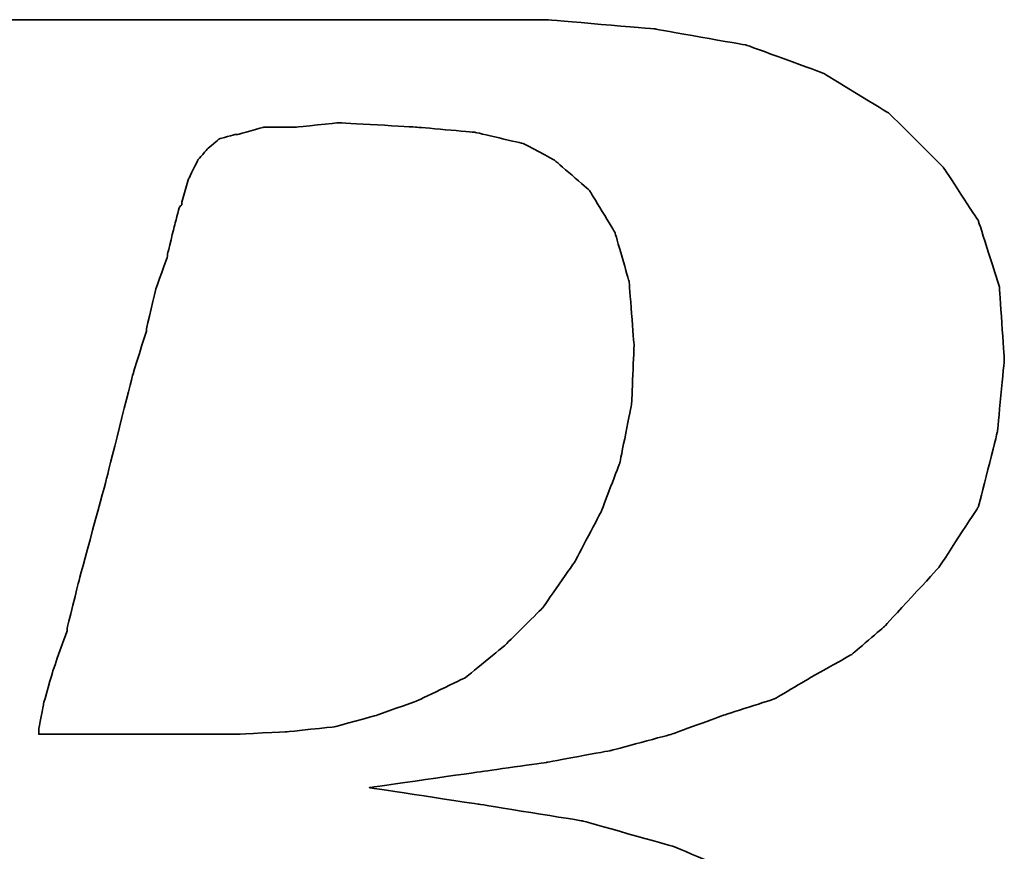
# Model space of a CAD drawing. Header units: millimetres. Extents: x -12 to 314, y 87 to 195.
# Tile 29 of 44: x 234.03 to 235.44, y 115.79 to 116.99. Entities that reach past the tile are written whole.
import ezdxf

# ---------------------------------------------------------------- set-up
doc = ezdxf.new("R2010")
doc.units = ezdxf.units.MM
doc.header["$LTSCALE"] = 0.15
doc.layers.add('DIM', color=4, linetype='CONTINUOUS')
doc.layers.add('layer 1', color=7, linetype='CONTINUOUS')

# ---------------------------------------------------------------- blocks, each defined once
blk = doc.blocks.new('TBI MOTION logo(完整正式版)')
at = {"layer": 'layer 1', "color": 22, "lineweight": 35}
for points, knots in [([(-64.65375, -6.86375), (-64.65375, -6.86375), (-64.84375, -7.29625), (-64.84375, -7.29625), (-64.84375, -7.29625), (-64.84375, -7.29625), (-64.86875, -7.34375), (-64.86875, -7.34375), (-64.86875, -7.34375), (-64.86875, -7.34375), (-64.86875, -7.36875), (-64.86875, -7.36875), (-64.86875, -7.36875), (-64.86875, -7.36875), (-65.15375, -7.65375), (-65.15375, -7.65375), (-65.15375, -7.65375), (-65.15375, -7.65375), (-65.17875, -7.65375), (-65.17875, -7.65375), (-65.17875, -7.65375), (-65.17875, -7.65375), (-65.20375, -7.67875), (-65.20375, -7.67875), (-65.20375, -7.67875), (-65.20375, -7.67875), (-65.58875, -7.87125), (-65.58875, -7.87125), (-65.58875, -7.87125), (-65.58875, -7.87125), (-65.63375, -7.87125), (-65.63375, -7.87125), (-65.63375, -7.87125), (-65.63375, -7.87125), (-65.65875, -7.89375), (-65.65875, -7.89375), (-65.65875, -7.89375), (-65.65875, -7.89375), (-66.09375, -7.94375), (-66.09375, -7.94375), (-66.09375, -7.94375), (-66.09375, -7.94375), (-66.11375, -7.94375), (-66.11375, -7.94375), (-66.11375, -7.94375), (-66.11375, -7.94375), (-66.16375, -7.94375), (-66.16375, -7.94375), (-66.16375, -7.94375), (-66.16375, -7.94375), (-66.30875, -7.94375), (-66.30875, -7.94375), (-66.30875, -7.94375), (-66.30875, -7.94375), (-66.69375, -7.94375), (-66.69375, -7.94375), (-66.69375, -7.94375), (-66.69375, -7.94375), (-67.07375, -7.94375), (-67.07375, -7.94375), (-67.07375, -7.94375), (-67.07375, -7.94375), (-67.12375, -7.94375), (-67.12375, -7.94375), (-67.12375, -7.94375), (-67.12375, -7.94375), (-67.12375, -7.96625), (-67.12375, -7.96625), (-67.12375, -7.96625), (-67.12375, -7.96625), (-67.14875, -7.99125), (-67.14875, -7.99125), (-67.14875, -7.99125), (-67.14875, -7.99125), (-67.24375, -8.34875), (-67.24375, -8.34875), (-67.24375, -8.34875), (-67.24375, -8.34875), (-67.31375, -8.68625), (-67.31375, -8.68625), (-67.31375, -8.68625), (-67.31375, -8.68625), (-67.26875, -8.68625), (-67.26875, -8.68625), (-67.26875, -8.68625), (-67.26875, -8.68625), (-67.07375, -8.68625), (-67.07375, -8.68625), (-67.07375, -8.68625), (-67.07375, -8.68625), (-66.54875, -8.68625), (-66.54875, -8.68625), (-66.54875, -8.68625), (-66.54875, -8.68625), (-65.82625, -8.68625), (-65.82625, -8.68625), (-65.82625, -8.68625), (-65.82625, -8.68625), (-65.01375, -8.68625), (-65.01375, -8.68625), (-65.01375, -8.68625), (-65.01375, -8.68625), (-64.05375, -8.68625), (-64.05375, -8.68625), (-64.05375, -8.68625), (-64.05375, -8.68625), (-62.08375, -8.68625), (-62.08375, -8.68625), (-62.08375, -8.68625), (-62.08375, -8.68625), (-60.06875, -8.68625), (-60.06875, -8.68625), (-60.06875, -8.68625), (-60.06875, -8.68625), (-59.10875, -8.68625), (-59.10875, -8.68625), (-59.10875, -8.68625), (-59.10875, -8.68625), (-58.29375, -8.68625), (-58.29375, -8.68625), (-58.29375, -8.68625), (-58.29375, -8.68625), (-57.57375, -8.68625), (-57.57375, -8.68625), (-57.57375, -8.68625), (-57.57375, -8.68625), (-57.04875, -8.68625), (-57.04875, -8.68625), (-57.04875, -8.68625), (-57.04875, -8.68625), (-56.85375, -8.68625), (-56.85375, -8.68625), (-56.85375, -8.68625), (-56.85375, -8.68625), (-56.70875, -8.68625), (-56.70875, -8.68625), (-56.70875, -8.68625), (-56.70875, -8.68625), (-56.61375, -8.68625), (-56.61375, -8.68625), (-56.61375, -8.68625), (-56.61375, -8.68625), (-56.56875, -8.68625), (-56.56875, -8.68625), (-56.56875, -8.68625), (-56.56875, -8.68625), (-55.65375, -8.63875), (-55.65375, -8.63875), (-55.65375, -8.63875), (-55.65375, -8.63875), (-54.76875, -8.51875), (-54.76875, -8.51875), (-54.76875, -8.51875), (-54.76875, -8.51875), (-53.90375, -8.30375), (-53.90375, -8.30375), (-53.90375, -8.30375), (-53.90375, -8.30375), (-53.08875, -8.03875), (-53.08875, -8.03875), (-53.08875, -8.03875), (-53.08875, -8.03875), (-52.34375, -7.65375), (-52.34375, -7.65375), (-52.34375, -7.65375), (-52.34375, -7.65375), (-51.69875, -7.29625), (-51.69875, -7.29625), (-51.69875, -7.29625), (-51.69875, -7.29625), (-51.21875, -6.91125), (-51.21875, -6.91125), (-51.21875, -6.91125), (-51.21875, -6.91125), (-50.83375, -6.50375), (-50.83375, -6.50375), (-50.83375, -6.50375), (-50.83375, -6.50375), (-50.44875, -5.94875), (-50.44875, -5.94875), (-50.44875, -5.94875), (-50.44875, -5.94875), (-50.13875, -5.30375), (-50.13875, -5.30375), (-50.13875, -5.30375), (-50.13875, -5.30375), (-49.99375, -4.65375), (-49.99375, -4.65375), (-49.99375, -4.65375), (-49.99375, -4.65375), (-49.92375, -3.98375), (-49.92375, -3.98375), (-49.92375, -3.98375), (-49.92375, -3.98375), (-49.99375, -3.19374), (-49.99375, -3.19374), (-49.99375, -3.19374), (-49.99375, -3.19374), (-50.23374, -2.44874), (-50.23374, -2.44874), (-50.23374, -2.44874), (-50.23374, -2.44874), (-50.59375, -1.87374), (-50.59375, -1.87374), (-50.59375, -1.87374), (-50.59375, -1.87374), (-51.09875, -1.31874), (-51.09875, -1.31874), (-51.09875, -1.31874), (-51.09875, -1.31874), (-51.74375, -0.81875), (-51.74375, -0.81875), (-51.74375, -0.81875), (-51.74375, -0.81875), (-52.53875, -0.48125), (-52.53875, -0.48125), (-52.53875, -0.48125), (-52.53875, -0.48125), (-53.47375, -0.21875), (-53.47375, -0.21875), (-53.47375, -0.21875), (-53.47375, -0.21875), (-54.52875, -0.04874), (-54.52875, -0.04874), (-54.52875, -0.04874), (-54.52875, -0.04874), (-55.65375, 0.12125), (-55.65375, 0.12125), (-55.65375, 0.12125), (-55.65375, 0.12125), (-54.50375, 0.28624), (-54.50375, 0.28624), (-54.50375, 0.28624), (-54.50375, 0.28624), (-53.83375, 0.38124), (-53.83375, 0.38124), (-53.83375, 0.38124), (-53.83375, 0.38124), (-53.18375, 0.50125), (-53.18375, 0.50125), (-53.18375, 0.50125), (-53.18375, 0.50125), (-52.55875, 0.66874), (-52.55875, 0.66874), (-52.55875, 0.66874), (-52.55875, 0.66874), (-52.03375, 0.86124), (-52.03375, 0.86124), (-52.03375, 0.86124), (-52.03375, 0.86124), (-51.50374, 1.03124), (-51.50374, 1.03124), (-51.50374, 1.03124), (-51.50374, 1.03124), (-51.09875, 1.27125), (-51.09875, 1.27125), (-51.09875, 1.27125), (-51.09875, 1.27125), (-50.71375, 1.48624), (-50.71375, 1.48624), (-50.71375, 1.48624), (-50.71375, 1.48624), (-50.37625, 1.77625), (-50.37625, 1.77625), (-50.37625, 1.77625), (-50.37625, 1.77625), (-49.82375, 2.37625), (-49.82375, 2.37625), (-49.82375, 2.37625), (-49.82375, 2.37625), (-49.41875, 2.99625), (-49.41875, 2.99625), (-49.41875, 2.99625), (-49.41875, 2.99625), (-49.22375, 3.76625), (-49.22375, 3.76625), (-49.22375, 3.76625), (-49.22375, 3.76625), (-49.15375, 4.50874), (-49.15375, 4.50874), (-49.15375, 4.50874), (-49.15375, 4.50874), (-49.20375, 5.25125), (-49.20375, 5.25125), (-49.20375, 5.25125), (-49.20375, 5.25125), (-49.41875, 5.92625), (-49.41875, 5.92625), (-49.41875, 5.92625), (-49.41875, 5.92625), (-49.77875, 6.47625), (-49.77875, 6.47625), (-49.77875, 6.47625), (-49.77875, 6.47625), (-50.33125, 7.02624), (-50.33125, 7.02624), (-50.33125, 7.02624), (-50.33125, 7.02624), (-51.00125, 7.43625), (-51.00125, 7.43625), (-51.00125, 7.43625), (-51.00125, 7.43625), (-51.79375, 7.72625), (-51.79375, 7.72625), (-51.79375, 7.72625), (-51.79375, 7.72625), (-52.72875, 7.89124), (-52.72875, 7.89124), (-52.72875, 7.89124), (-52.72875, 7.89124), (-53.83375, 7.98625), (-53.83375, 7.98625), (-53.83375, 7.98625), (-53.83375, 7.98625), (-53.92875, 7.98625), (-53.92875, 7.98625), (-53.92875, 7.98625), (-53.92875, 7.98625), (-54.26375, 7.98625), (-54.26375, 7.98625), (-54.26375, 7.98625), (-54.26375, 7.98625), (-54.74375, 7.98625), (-54.74375, 7.98625), (-54.74375, 7.98625), (-54.74375, 7.98625), (-55.36875, 7.98625), (-55.36875, 7.98625), (-55.36875, 7.98625), (-55.36875, 7.98625), (-56.13375, 7.98625), (-56.13375, 7.98625), (-56.13375, 7.98625), (-56.13375, 7.98625), (-56.94875, 7.98625), (-56.94875, 7.98625), (-56.94875, 7.98625), (-56.94875, 7.98625), (-58.77625, 7.98625), (-58.77625, 7.98625), (-58.77625, 7.98625), (-58.77625, 7.98625), (-60.59875, 7.98625), (-60.59875, 7.98625), (-60.59875, 7.98625), (-60.59875, 7.98625), (-61.41375, 7.98625), (-61.41375, 7.98625), (-61.41375, 7.98625), (-61.41375, 7.98625), (-62.17875, 7.98625), (-62.17875, 7.98625), (-62.17875, 7.98625), (-62.17875, 7.98625), (-62.80375, 7.98625), (-62.80375, 7.98625), (-62.80375, 7.98625), (-62.80375, 7.98625), (-63.30625, 7.98625), (-63.30625, 7.98625), (-63.30625, 7.98625), (-63.30625, 7.98625), (-63.57375, 7.98625), (-63.57375, 7.98625), (-63.57375, 7.98625), (-63.57375, 7.98625), (-63.57375, 7.96375), (-63.57375, 7.96375), (-63.57375, 7.96375), (-63.57375, 7.96375), (-63.59875, 7.94125), (-63.59875, 7.94125), (-63.59875, 7.94125), (-63.59875, 7.94125), (-63.69375, 7.55625), (-63.69375, 7.55625), (-63.69375, 7.55625), (-63.69375, 7.55625), (-63.76375, 7.24624), (-63.76375, 7.24624), (-63.76375, 7.24624), (-63.76375, 7.24624), (-63.23875, 7.24624), (-63.23875, 7.24624), (-63.23875, 7.24624), (-63.23875, 7.24624), (-62.75875, 7.24624), (-62.75875, 7.24624), (-62.75875, 7.24624), (-62.75875, 7.24624), (-62.61125, 7.24624), (-62.61125, 7.24624), (-62.61125, 7.24624), (-62.61125, 7.24624), (-62.56625, 7.24624), (-62.56625, 7.24624), (-62.56625, 7.24624), (-62.56625, 7.24624), (-62.22875, 7.24624), (-62.22875, 7.24624), (-62.22875, 7.24624), (-62.22875, 7.24624), (-62.20375, 7.24624), (-62.20375, 7.24624), (-62.20375, 7.24624), (-62.20375, 7.24624), (-62.17875, 7.21875), (-62.17875, 7.21875), (-62.17875, 7.21875), (-62.17875, 7.21875), (-61.96375, 7.17125), (-61.96375, 7.17125), (-61.96375, 7.17125), (-61.96375, 7.17125), (-61.72375, 7.12624), (-61.72375, 7.12624), (-61.72375, 7.12624), (-61.72375, 7.12624), (-61.70375, 7.12624), (-61.70375, 7.12624), (-61.70375, 7.12624), (-61.70375, 7.12624), (-61.55875, 7.07624), (-61.55875, 7.07624), (-61.55875, 7.07624), (-61.55875, 7.07624), (-61.50875, 7.07624), (-61.50875, 7.07624), (-61.50875, 7.07624), (-61.50875, 7.07624), (-61.48375, 7.02624), (-61.48375, 7.02624), (-61.48375, 7.02624), (-61.48375, 7.02624), (-61.31875, 6.83375), (-61.31875, 6.83375), (-61.31875, 6.83375), (-61.31875, 6.83375), (-61.29375, 6.81125), (-61.29375, 6.81125), (-61.29375, 6.81125), (-61.29375, 6.81125), (-61.29375, 6.78625), (-61.29375, 6.78625), (-61.29375, 6.78625), (-61.29375, 6.78625), (-61.19875, 6.50124), (-61.19875, 6.50124), (-61.19875, 6.50124), (-61.19875, 6.50124), (-61.17375, 6.45124), (-61.17375, 6.45124), (-61.17375, 6.45124), (-61.17375, 6.45124), (-61.19875, 6.40625), (-61.19875, 6.40625), (-61.19875, 6.40625), (-61.19875, 6.40625), (-61.26875, 5.99624), (-61.26875, 5.99624), (-61.26875, 5.99624), (-61.26875, 5.99624), (-61.26875, 5.85125), (-61.26875, 5.85125), (-61.26875, 5.85125), (-61.26875, 5.85125), (-61.26875, 5.82625), (-61.26875, 5.82625), (-61.26875, 5.82625), (-61.26875, 5.82625), (-61.29375, 5.80625), (-61.29375, 5.80625), (-61.29375, 5.80625), (-61.29375, 5.80625), (-61.34125, 5.66125), (-61.34125, 5.66125), (-61.34125, 5.66125), (-61.34125, 5.66125), (-61.41375, 5.44625), (-61.41375, 5.44625), (-61.41375, 5.44625), (-61.41375, 5.44625), (-61.48375, 5.15625), (-61.48375, 5.15625), (-61.48375, 5.15625), (-61.48375, 5.15625), (-61.58375, 4.82124), (-61.58375, 4.82124), (-61.58375, 4.82124), (-61.58375, 4.82124), (-61.79875, 4.00375), (-61.79875, 4.00375), (-61.79875, 4.00375), (-61.79875, 4.00375), (-62.05875, 2.99625), (-62.05875, 2.99625), (-62.05875, 2.99625), (-62.05875, 2.99625), (-62.34875, 1.91625), (-62.34875, 1.91625), (-62.34875, 1.91625), (-62.34875, 1.91625), (-62.97375, -0.41124), (-62.97375, -0.41124), (-62.97375, -0.41124), (-62.97375, -0.41124), (-63.59875, -2.75875), (-63.59875, -2.75875), (-63.59875, -2.75875), (-63.59875, -2.75875), (-63.88375, -3.86374), (-63.88375, -3.86374), (-63.88375, -3.86374), (-63.88375, -3.86374), (-64.14875, -4.82374), (-64.14875, -4.82374), (-64.14875, -4.82374), (-64.14875, -4.82374), (-64.36375, -5.64125), (-64.36375, -5.64125), (-64.36375, -5.64125), (-64.36375, -5.64125), (-64.43625, -5.97625), (-64.43625, -5.97625), (-64.43625, -5.97625), (-64.43625, -5.97625), (-64.50875, -6.28625), (-64.50875, -6.28625), (-64.50875, -6.28625), (-64.50875, -6.28625), (-64.50875, -6.30875), (-64.50875, -6.30875), (-64.50875, -6.30875), (-64.50875, -6.30875), (-64.57875, -6.50375), (-64.57875, -6.50375), (-64.57875, -6.50375), (-64.57875, -6.50375), (-64.62875, -6.69625), (-64.62875, -6.69625), (-64.62875, -6.69625), (-64.62875, -6.69625), (-64.62875, -6.76875), (-64.62875, -6.76875), (-64.62875, -6.76875), (-64.62875, -6.76875), (-64.62875, -6.81375), (-64.62875, -6.81375), (-64.62875, -6.81375), (-64.62875, -6.81375), (-64.62875, -6.83875), (-64.62875, -6.83875), (-64.62875, -6.83875), (-64.62875, -6.83875), (-64.65375, -6.86375), (-64.65375, -6.86375)], [0, 0, 0, 0, 0.00719424, 0.00719424, 0.00719424, 0.00719425, 0.01438849, 0.01438849, 0.01438849, 0.0143885, 0.02158273, 0.02158273, 0.02158273, 0.02158274, 0.02877698, 0.02877698, 0.02877698, 0.02877699, 0.03597122, 0.03597122, 0.03597122, 0.03597123, 0.04316547, 0.04316547, 0.04316547, 0.04316548, 0.05035971, 0.05035971, 0.05035971, 0.05035972, 0.05755396, 0.05755396, 0.05755396, 0.05755397, 0.0647482, 0.0647482, 0.0647482, 0.06474821, 0.07194245, 0.07194245, 0.07194245, 0.07194246, 0.07913669, 0.07913669, 0.07913669, 0.0791367, 0.08633094, 0.08633094, 0.08633094, 0.08633095, 0.09352518, 0.09352518, 0.09352518, 0.09352519, 0.10071942, 0.10071942, 0.10071942, 0.10071943, 0.10791367, 0.10791367, 0.10791367, 0.10791368, 0.11510791, 0.11510791, 0.11510791, 0.11510792, 0.12230216, 0.12230216, 0.12230216, 0.12230217, 0.1294964, 0.1294964, 0.1294964, 0.12949641, 0.13669065, 0.13669065, 0.13669065, 0.13669066, 0.14388489, 0.14388489, 0.14388489, 0.1438849, 0.15107914, 0.15107914, 0.15107914, 0.15107915, 0.15827338, 0.15827338, 0.15827338, 0.15827339, 0.16546763, 0.16546763, 0.16546763, 0.16546764, 0.17266187, 0.17266187, 0.17266187, 0.17266188, 0.17985612, 0.17985612, 0.17985612, 0.17985613, 0.18705036, 0.18705036, 0.18705036, 0.18705037, 0.1942446, 0.1942446, 0.1942446, 0.19424461, 0.20143885, 0.20143885, 0.20143885, 0.20143886, 0.20863309, 0.20863309, 0.20863309, 0.2086331, 0.21582734, 0.21582734, 0.21582734, 0.21582735, 0.22302158, 0.22302158, 0.22302158, 0.22302159, 0.23021583, 0.23021583, 0.23021583, 0.23021584, 0.23741007, 0.23741007, 0.23741007, 0.23741008, 0.24460432, 0.24460432, 0.24460432, 0.24460433, 0.25179856, 0.25179856, 0.25179856, 0.25179857, 0.25899281, 0.25899281, 0.25899281, 0.25899282, 0.26618705, 0.26618705, 0.26618705, 0.26618706, 0.27338129, 0.27338129, 0.27338129, 0.2733813, 0.28057554, 0.28057554, 0.28057554, 0.28057555, 0.28776978, 0.28776978, 0.28776978, 0.28776979, 0.29496403, 0.29496403, 0.29496403, 0.29496404, 0.30215827, 0.30215827, 0.30215827, 0.30215828, 0.30935252, 0.30935252, 0.30935252, 0.30935253, 0.31654676, 0.31654676, 0.31654676, 0.31654677, 0.32374101, 0.32374101, 0.32374101, 0.32374102, 0.33093525, 0.33093525, 0.33093525, 0.33093526, 0.3381295, 0.3381295, 0.3381295, 0.33812951, 0.34532374, 0.34532374, 0.34532374, 0.34532375, 0.35251799, 0.35251799, 0.35251799, 0.352518, 0.35971223, 0.35971223, 0.35971223, 0.35971224, 0.36690647, 0.36690647, 0.36690647, 0.36690648, 0.37410072, 0.37410072, 0.37410072, 0.37410073, 0.38129496, 0.38129496, 0.38129496, 0.38129497, 0.38848921, 0.38848921, 0.38848921, 0.38848922, 0.39568345, 0.39568345, 0.39568345, 0.39568346, 0.4028777, 0.4028777, 0.4028777, 0.40287771, 0.41007194, 0.41007194, 0.41007194, 0.41007195, 0.41726619, 0.41726619, 0.41726619, 0.4172662, 0.42446043, 0.42446043, 0.42446043, 0.42446044, 0.43165468, 0.43165468, 0.43165468, 0.43165469, 0.43884892, 0.43884892, 0.43884892, 0.43884893, 0.44604317, 0.44604317, 0.44604317, 0.44604318, 0.45323741, 0.45323741, 0.45323741, 0.45323742, 0.46043165, 0.46043165, 0.46043165, 0.46043166, 0.4676259, 0.4676259, 0.4676259, 0.46762591, 0.47482014, 0.47482014, 0.47482014, 0.47482015, 0.48201439, 0.48201439, 0.48201439, 0.4820144, 0.48920863, 0.48920863, 0.48920863, 0.48920864, 0.49640288, 0.49640288, 0.49640288, 0.49640289, 0.50359712, 0.50359712, 0.50359712, 0.50359713, 0.51079137, 0.51079137, 0.51079137, 0.51079138, 0.51798561, 0.51798561, 0.51798561, 0.51798562, 0.52517986, 0.52517986, 0.52517986, 0.52517987, 0.5323741, 0.5323741, 0.5323741, 0.53237411, 0.53956835, 0.53956835, 0.53956835, 0.53956836, 0.54676259, 0.54676259, 0.54676259, 0.5467626, 0.55395683, 0.55395683, 0.55395683, 0.55395684, 0.56115108, 0.56115108, 0.56115108, 0.56115109, 0.56834532, 0.56834532, 0.56834532, 0.56834533, 0.57553957, 0.57553957, 0.57553957, 0.57553958, 0.58273381, 0.58273381, 0.58273381, 0.58273382, 0.58992806, 0.58992806, 0.58992806, 0.58992807, 0.5971223, 0.5971223, 0.5971223, 0.59712231, 0.60431655, 0.60431655, 0.60431655, 0.60431656, 0.61151079, 0.61151079, 0.61151079, 0.6115108, 0.61870504, 0.61870504, 0.61870504, 0.61870505, 0.62589928, 0.62589928, 0.62589928, 0.62589929, 0.63309353, 0.63309353, 0.63309353, 0.63309354, 0.64028777, 0.64028777, 0.64028777, 0.64028778, 0.64748201, 0.64748201, 0.64748201, 0.64748202, 0.65467626, 0.65467626, 0.65467626, 0.65467627, 0.6618705, 0.6618705, 0.6618705, 0.66187051, 0.66906475, 0.66906475, 0.66906475, 0.66906476, 0.67625899, 0.67625899, 0.67625899, 0.676259, 0.68345324, 0.68345324, 0.68345324, 0.68345325, 0.69064748, 0.69064748, 0.69064748, 0.69064749, 0.69784173, 0.69784173, 0.69784173, 0.69784174, 0.70503597, 0.70503597, 0.70503597, 0.70503598, 0.71223022, 0.71223022, 0.71223022, 0.71223023, 0.71942446, 0.71942446, 0.71942446, 0.71942447, 0.72661871, 0.72661871, 0.72661871, 0.72661872, 0.73381295, 0.73381295, 0.73381295, 0.73381296, 0.74100719, 0.74100719, 0.74100719, 0.7410072, 0.74820144, 0.74820144, 0.74820144, 0.74820145, 0.75539568, 0.75539568, 0.75539568, 0.75539569, 0.76258993, 0.76258993, 0.76258993, 0.76258994, 0.76978417, 0.76978417, 0.76978417, 0.76978418, 0.77697842, 0.77697842, 0.77697842, 0.77697843, 0.78417266, 0.78417266, 0.78417266, 0.78417267, 0.79136691, 0.79136691, 0.79136691, 0.79136692, 0.79856115, 0.79856115, 0.79856115, 0.79856116, 0.8057554, 0.8057554, 0.8057554, 0.80575541, 0.81294964, 0.81294964, 0.81294964, 0.81294965, 0.82014388, 0.82014388, 0.82014388, 0.82014389, 0.82733813, 0.82733813, 0.82733813, 0.82733814, 0.83453237, 0.83453237, 0.83453237, 0.83453238, 0.84172662, 0.84172662, 0.84172662, 0.84172663, 0.84892086, 0.84892086, 0.84892086, 0.84892087, 0.85611511, 0.85611511, 0.85611511, 0.85611512, 0.86330935, 0.86330935, 0.86330935, 0.86330936, 0.8705036, 0.8705036, 0.8705036, 0.87050361, 0.87769784, 0.87769784, 0.87769784, 0.87769785, 0.88489209, 0.88489209, 0.88489209, 0.8848921, 0.89208633, 0.89208633, 0.89208633, 0.89208634, 0.89928058, 0.89928058, 0.89928058, 0.89928059, 0.90647482, 0.90647482, 0.90647482, 0.90647483, 0.91366906, 0.91366906, 0.91366906, 0.91366907, 0.92086331, 0.92086331, 0.92086331, 0.92086332, 0.92805755, 0.92805755, 0.92805755, 0.92805756, 0.9352518, 0.9352518, 0.9352518, 0.93525181, 0.94244604, 0.94244604, 0.94244604, 0.94244605, 0.94964029, 0.94964029, 0.94964029, 0.9496403, 0.95683453, 0.95683453, 0.95683453, 0.95683454, 0.96402878, 0.96402878, 0.96402878, 0.96402879, 0.97122302, 0.97122302, 0.97122302, 0.97122303, 0.97841727, 0.97841727, 0.97841727, 0.97841728, 0.98561151, 0.98561151, 0.98561151, 0.98561152, 0.99280576, 0.99280576, 0.99280576, 0.99280577, 1, 1, 1, 1]), ([(-57.50375, 6.35625), (-57.50375, 6.35625), (-57.57375, 6.11625), (-57.57375, 6.11625), (-57.57375, 6.11625), (-57.57375, 6.11625), (-57.57375, 6.09125), (-57.57375, 6.09125), (-57.57375, 6.09125), (-57.57375, 6.09125), (-57.59875, 6.06625), (-57.59875, 6.06625), (-57.59875, 6.06625), (-57.59875, 6.06625), (-57.64875, 5.87625), (-57.64875, 5.87625), (-57.64875, 5.87625), (-57.64875, 5.87625), (-57.71875, 5.58875), (-57.71875, 5.58875), (-57.71875, 5.58875), (-57.71875, 5.58875), (-57.71875, 5.56625), (-57.71875, 5.56625), (-57.71875, 5.56625), (-57.71875, 5.56625), (-57.83875, 5.23125), (-57.83875, 5.23125), (-57.83875, 5.23125), (-57.83875, 5.23125), (-57.93625, 4.82124), (-57.93625, 4.82124), (-57.93625, 4.82124), (-57.93625, 4.82124), (-57.93625, 4.79624), (-57.93625, 4.79624), (-57.93625, 4.79624), (-57.93625, 4.79624), (-58.07875, 4.34125), (-58.07875, 4.34125), (-58.07875, 4.34125), (-58.07875, 4.34125), (-58.34375, 3.28625), (-58.34375, 3.28625), (-58.34375, 3.28625), (-58.34375, 3.28625), (-58.62875, 2.23124), (-58.62875, 2.23124), (-58.62875, 2.23124), (-58.62875, 2.23124), (-58.74875, 1.75125), (-58.74875, 1.75125), (-58.74875, 1.75125), (-58.74875, 1.75125), (-58.74875, 1.72625), (-58.74875, 1.72625), (-58.74875, 1.72625), (-58.74875, 1.72625), (-58.89375, 1.31625), (-58.89375, 1.31625), (-58.89375, 1.31625), (-58.89375, 1.31625), (-58.98875, 0.98124), (-58.98875, 0.98124), (-58.98875, 0.98124), (-58.98875, 0.98124), (-59.03875, 0.71625), (-59.03875, 0.71625), (-59.03875, 0.71625), (-59.03875, 0.71625), (-59.03875, 0.66874), (-59.03875, 0.66874), (-59.03875, 0.66874), (-59.03875, 0.66874), (-58.91875, 0.66874), (-58.91875, 0.66874), (-58.91875, 0.66874), (-58.91875, 0.66874), (-58.53375, 0.66874), (-58.53375, 0.66874), (-58.53375, 0.66874), (-58.53375, 0.66874), (-58.10375, 0.66874), (-58.10375, 0.66874), (-58.10375, 0.66874), (-58.10375, 0.66874), (-57.66875, 0.66874), (-57.66875, 0.66874), (-57.66875, 0.66874), (-57.66875, 0.66874), (-57.33375, 0.66874), (-57.33375, 0.66874), (-57.33375, 0.66874), (-57.33375, 0.66874), (-57.09375, 0.66874), (-57.09375, 0.66874), (-57.09375, 0.66874), (-57.09375, 0.66874), (-56.99875, 0.66874), (-56.99875, 0.66874), (-56.99875, 0.66874), (-56.99875, 0.66874), (-56.49375, 0.69374), (-56.49375, 0.69374), (-56.49375, 0.69374), (-56.49375, 0.69374), (-56.01375, 0.74374), (-56.01375, 0.74374), (-56.01375, 0.74374), (-56.01375, 0.74374), (-55.58375, 0.86124), (-55.58375, 0.86124), (-55.58375, 0.86124), (-55.58375, 0.86124), (-55.17375, 1.00624), (-55.17375, 1.00624), (-55.17375, 1.00624), (-55.17375, 1.00624), (-54.67375, 1.24625), (-54.67375, 1.24625), (-54.67375, 1.24625), (-54.67375, 1.24625), (-54.26375, 1.58124), (-54.26375, 1.58124), (-54.26375, 1.58124), (-54.26375, 1.58124), (-53.87875, 1.96374), (-53.87875, 1.96374), (-53.87875, 1.96374), (-53.87875, 1.96374), (-53.54375, 2.44625), (-53.54375, 2.44625), (-53.54375, 2.44625), (-53.54375, 2.44625), (-53.27875, 2.95125), (-53.27875, 2.95125), (-53.27875, 2.95125), (-53.27875, 2.95125), (-53.08875, 3.45124), (-53.08875, 3.45124), (-53.08875, 3.45124), (-53.08875, 3.45124), (-52.96875, 4.05124), (-52.96875, 4.05124), (-52.96875, 4.05124), (-52.96875, 4.05124), (-52.94375, 4.65125), (-52.94375, 4.65125), (-52.94375, 4.65125), (-52.94375, 4.65125), (-52.99375, 5.30125), (-52.99375, 5.30125), (-52.99375, 5.30125), (-52.99375, 5.30125), (-53.13875, 5.80625), (-53.13875, 5.80625), (-53.13875, 5.80625), (-53.13875, 5.80625), (-53.39875, 6.23625), (-53.39875, 6.23625), (-53.39875, 6.23625), (-53.39875, 6.23625), (-53.75875, 6.54875), (-53.75875, 6.54875), (-53.75875, 6.54875), (-53.75875, 6.54875), (-54.07375, 6.71625), (-54.07375, 6.71625), (-54.07375, 6.71625), (-54.07375, 6.71625), (-54.57375, 6.83375), (-54.57375, 6.83375), (-54.57375, 6.83375), (-54.57375, 6.83375), (-55.17375, 6.88625), (-55.17375, 6.88625), (-55.17375, 6.88625), (-55.17375, 6.88625), (-55.96875, 6.93125), (-55.96875, 6.93125), (-55.96875, 6.93125), (-55.96875, 6.93125), (-56.39875, 6.88625), (-56.39875, 6.88625), (-56.39875, 6.88625), (-56.39875, 6.88625), (-56.42125, 6.88625), (-56.42125, 6.88625), (-56.42125, 6.88625), (-56.42125, 6.88625), (-56.73375, 6.88625), (-56.73375, 6.88625), (-56.73375, 6.88625), (-56.73375, 6.88625), (-56.99875, 6.81125), (-56.99875, 6.81125), (-56.99875, 6.81125), (-56.99875, 6.81125), (-57.02375, 6.81125), (-57.02375, 6.81125), (-57.02375, 6.81125), (-57.02375, 6.81125), (-57.18875, 6.76625), (-57.18875, 6.76625), (-57.18875, 6.76625), (-57.18875, 6.76625), (-57.30875, 6.66625), (-57.30875, 6.66625), (-57.30875, 6.66625), (-57.30875, 6.66625), (-57.40875, 6.54875), (-57.40875, 6.54875), (-57.40875, 6.54875), (-57.40875, 6.54875), (-57.50375, 6.35625), (-57.50375, 6.35625)], [0, 0, 0, 0, 0.01851852, 0.01851852, 0.01851852, 0.01851853, 0.03703704, 0.03703704, 0.03703704, 0.03703705, 0.05555556, 0.05555556, 0.05555556, 0.05555557, 0.07407407, 0.07407407, 0.07407407, 0.07407408, 0.09259259, 0.09259259, 0.09259259, 0.0925926, 0.11111111, 0.11111111, 0.11111111, 0.11111112, 0.12962963, 0.12962963, 0.12962963, 0.12962964, 0.14814815, 0.14814815, 0.14814815, 0.14814816, 0.16666667, 0.16666667, 0.16666667, 0.16666668, 0.18518519, 0.18518519, 0.18518519, 0.1851852, 0.2037037, 0.2037037, 0.2037037, 0.20370371, 0.22222222, 0.22222222, 0.22222222, 0.22222223, 0.24074074, 0.24074074, 0.24074074, 0.24074075, 0.25925926, 0.25925926, 0.25925926, 0.25925927, 0.27777778, 0.27777778, 0.27777778, 0.27777779, 0.2962963, 0.2962963, 0.2962963, 0.29629631, 0.31481481, 0.31481481, 0.31481481, 0.31481482, 0.33333333, 0.33333333, 0.33333333, 0.33333334, 0.35185185, 0.35185185, 0.35185185, 0.35185186, 0.37037037, 0.37037037, 0.37037037, 0.37037038, 0.38888889, 0.38888889, 0.38888889, 0.3888889, 0.40740741, 0.40740741, 0.40740741, 0.40740742, 0.42592593, 0.42592593, 0.42592593, 0.42592594, 0.44444444, 0.44444444, 0.44444444, 0.44444445, 0.46296296, 0.46296296, 0.46296296, 0.46296297, 0.48148148, 0.48148148, 0.48148148, 0.48148149, 0.5, 0.5, 0.5, 0.50000001, 0.51851852, 0.51851852, 0.51851852, 0.51851853, 0.53703704, 0.53703704, 0.53703704, 0.53703705, 0.55555556, 0.55555556, 0.55555556, 0.55555557, 0.57407407, 0.57407407, 0.57407407, 0.57407408, 0.59259259, 0.59259259, 0.59259259, 0.5925926, 0.61111111, 0.61111111, 0.61111111, 0.61111112, 0.62962963, 0.62962963, 0.62962963, 0.62962964, 0.64814815, 0.64814815, 0.64814815, 0.64814816, 0.66666667, 0.66666667, 0.66666667, 0.66666668, 0.68518519, 0.68518519, 0.68518519, 0.6851852, 0.7037037, 0.7037037, 0.7037037, 0.70370371, 0.72222222, 0.72222222, 0.72222222, 0.72222223, 0.74074074, 0.74074074, 0.74074074, 0.74074075, 0.75925926, 0.75925926, 0.75925926, 0.75925927, 0.77777778, 0.77777778, 0.77777778, 0.77777779, 0.7962963, 0.7962963, 0.7962963, 0.79629631, 0.81481481, 0.81481481, 0.81481481, 0.81481482, 0.83333333, 0.83333333, 0.83333333, 0.83333334, 0.85185185, 0.85185185, 0.85185185, 0.85185186, 0.87037037, 0.87037037, 0.87037037, 0.87037038, 0.88888889, 0.88888889, 0.88888889, 0.8888889, 0.90740741, 0.90740741, 0.90740741, 0.90740742, 0.92592593, 0.92592593, 0.92592593, 0.92592594, 0.94444444, 0.94444444, 0.94444444, 0.94444445, 0.96296296, 0.96296296, 0.96296296, 0.96296297, 0.98148148, 0.98148148, 0.98148148, 0.98148149, 1, 1, 1, 1])]:
    blk.add_open_spline(points, degree=3, knots=knots, dxfattribs=at)

msp = doc.modelspace()

# ---------------------------------------------------------------- block references
at = {"layer": 'DIM', "color": 7, "xscale": 0.1404528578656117, "yscale": 0.1404528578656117, "zscale": 0.1404528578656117}
msp.add_blockref('TBI MOTION logo(完整正式版)', (242.3471, 115.8653), dxfattribs=at)

doc.saveas('drawing.dxf')
